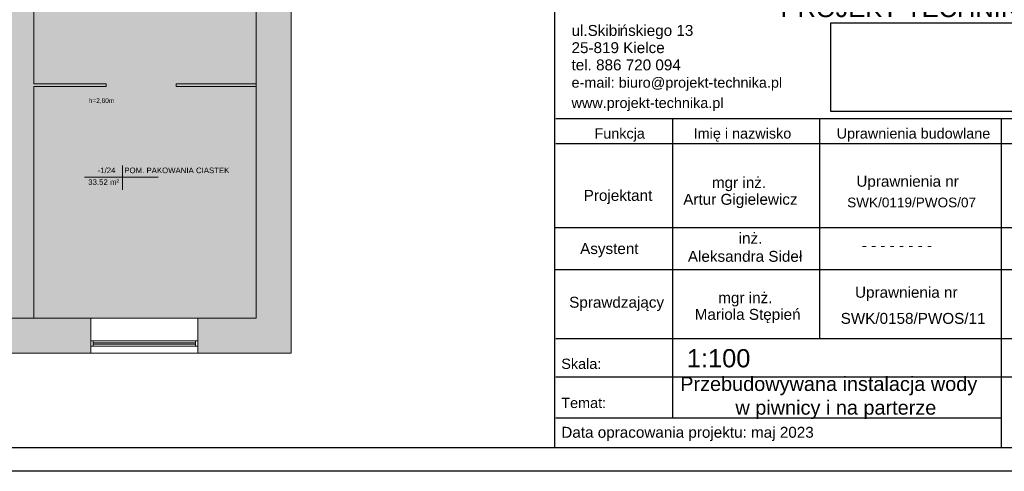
# Model space of a CAD drawing. Header units: inches. Extents: x -112469 to 885939, y -131046 to 286269.
# Tile 33 of 138: x -57693 to -36571, y -68165 to -58478. Entities that reach past the tile are written whole.
import ezdxf
from ezdxf.enums import TextEntityAlignment as Align

# ---------------------------------------------------------------- set-up
doc = ezdxf.new("R2010")
doc.units = ezdxf.units.IN
doc.header["$MEASUREMENT"] = 0
for name, color, linetype, lineweight in [('A-AREA-IDEN', 251, 'Continuous', 9), ('A-DETL-GENF', 254, 'Continuous', 9), ('A-DETL-THIN', 251, 'Continuous', 9), ('A-GLAZ', 251, 'Continuous', 9), ('A-WALL', 251, 'Continuous', 9), ('A-WALL-PATT', 254, 'Continuous', 25), ('G-ANNO-TEXT', 251, 'Continuous', 9), ('I-WALL', 251, 'Continuous', 9)]:
    doc.layers.add(name, color=color, linetype=linetype, lineweight=lineweight)
doc.styles.add('Arial_1', font='arial.ttf', dxfattribs={"height": 12})
doc.styles.add('Arial_10', font='arial.ttf', dxfattribs={"height": 1.8})
doc.styles.add('Arial_11', font='arial.ttf', dxfattribs={"height": 0.15})
doc.styles.add('Arial_4', font='arial.ttf', dxfattribs={"width": 0.8, "height": 18})
doc.styles.add('Arial_6', font='arial.ttf', dxfattribs={"width": 0.8, "height": 13})
doc.styles.add('Arial_8', font='arial.ttf', dxfattribs={"height": 0.17})
doc.styles.add('Arial_B', font='arial.ttf', dxfattribs={"height": 0.25})
doc.styles.add('Arial_I', font='arial.ttf', dxfattribs={"height": 0.18})
doc.styles.add('Arial_I_1', font='arial.ttf', dxfattribs={"height": 0.17})
doc.styles.add('Arial_I_3', font='arial.ttf', dxfattribs={"height": 0.2})
picture_1 = doc.add_image_def('image1.png', size_in_pixel=(666, 214))

# ---------------------------------------------------------------- blocks, each defined once
blk = doc.blocks.new('zw$5453')
at = {"style": 'Arial_11'}
blk.add_text('SWK/0119/PWOS/07', height=160.15, dxfattribs=at).set_placement((184, -35), align=Align.MIDDLE_CENTER)
blk = doc.blocks.new('Etyk_pom_1_mala - Etyk_pom_1_mala-219433-1_Poziom piwnicy')
at = {"layer": 'A-AREA-IDEN'}
for p, q in [((-0.096, 0.144), (-0.096, -0.378)), ((-0.915, -0.101), (0.666, -0.101))]:
    blk.add_line(p, q, dxfattribs=at)
blk = doc.blocks.new('Aluminum_1 szybowe - Okno w piwnicy 240_140 p_95-466215-1_Poziom piwnicy')
at = {"layer": 'A-GLAZ', "lineweight": 18}
for p, q in [((-132.1, 25.2), (-137.2, 25.2)), ((-137.2, 25.2), (-137.2, 13.7)), ((-132.1, 13.7), (-132.1, 25.2)), ((92.8, 25.2), (87.8, 25.2)), ((87.8, 25.2), (87.8, 13.7)), ((92.8, 13.7), (92.8, 25.2)), ((-137.2, 13.7), (-132.1, 13.7)), ((87.8, 20.7), (-132.1, 20.7)), ((-132.1, 20.7), (-132.1, 18.2)), ((-132.1, 18.2), (87.8, 18.2)), ((87.8, 18.2), (87.8, 20.7)), ((87.8, 13.7), (92.8, 13.7))]:
    blk.add_line(p, q, dxfattribs=at)
at = {"layer": 'A-GLAZ'}
for p, q in [((-132.1, 25.2), (87.8, 25.2)), ((87.8, 13.7), (-132.1, 13.7))]:
    blk.add_line(p, q, dxfattribs=at)
blk = doc.blocks.new('piiwnica')
at = {"layer": 'A-DETL-GENF', "lineweight": 0, "true_color": 0xe5e5e5}
h = blk.add_hatch(color=254, dxfattribs=at)
h.paths.add_polyline_path([(57236, -15935), (60786, -15935), (60786, -10965), (59067, -10965), (59067, -10905), (60786, -10905), (60786, -8867), (59117, -8867), (59117, -8337), (60786, -8337), (60786, -6387), (59336, -6387), (59336, -6047), (59436, -6047), (59436, -4547), (59388, -4547), (59388, -4487), (59731, -4487), (59731, -4547), (59496, -4547), (59496, -6047), (60786, -6047), (60786, -4547), (60581, -4547), (60581, -4487), (60786, -4487), (60786, -1707), (58341, -1707), (58342, -4487), (58388, -4487), (58388, -4547), (58341, -4547), (58341, -4607), (58016, -4607), (58016, -4547), (58281, -4547), (58281, -1707), (56016, -1707), (56016, -4547), (57116, -4547), (57116, -4607), (56016, -4607), (56016, -4757), (55516, -4757), (55516, -1707), (50736, -1707), (50736, -6047), (55516, -6047), (55516, -5757), (56016, -5757), (56016, -6047), (58436, -6047), (58436, -6387), (50736, -6387), (50736, -8337), (52547, -8337), (52547, -8867), (50736, -8867), (50736, -9337), (50276, -9337), (50276, -8533), (44726, -8533), (44726, -9337), (44266, -9337), (44266, -8787), (41536, -8787), (41536, -8337), (44266, -8337), (44266, -6387), (43666, -6387), (43666, -6047), (44266, -6047), (44266, -4277), (43626, -4277), (43626, -4217), (44266, -4217), (44266, -1707), (43366, -1707), (43366, -3237), (43256, -3237), (43256, -3177), (43306, -3177), (43306, -1707), (42356, -1707), (42356, -3177), (42406, -3177), (42406, -3237), (42356, -3237), (42356, -4217), (42626, -4217), (42626, -4277), (42356, -4277), (42356, -4937), (42046, -4937), (42046, -6047), (42666, -6047), (42666, -6387), (41866, -6387), (41866, -6047), (41986, -6047), (41986, -4937), (41841, -4937), (41841, -4877), (42296, -4877), (42296, -1707), (38916, -1707), (38916, -4037), (40776, -4037), (40776, -4877), (40841, -4877), (40841, -4937), (40776, -4937), (40776, -4997), (40716, -4997), (40716, -4957), (40717, -4957), (40717, -4937), (40671, -4937), (40671, -4877), (40717, -4877), (40717, -4857), (40716, -4857), (40716, -4097), (38916, -4097), (38916, -4877), (39821, -4877), (39821, -4937), (38916, -4937), (38916, -6047), (40716, -6047), (40716, -5997), (40776, -5997), (40776, -6047), (40866, -6047), (40866, -6387), (38346, -6387), (38346, -6047), (38816, -6047), (38816, -4097), (38346, -4097), (38346, -4037), (38816, -4037), (38816, -1707), (36716, -1707), (36716, -4037), (37346, -4037), (37346, -4097), (36716, -4097), (36716, -6047), (37346, -6047), (37346, -6387), (35986, -6387), (35986, -6047), (36536, -6047), (36536, -1707), (34286, -1707), (34286, -6047), (34986, -6047), (34986, -6387), (34286, -6387), (34286, -8337), (34986, -8337), (34986, -8787), (34286, -8787), (34286, -12427), (36286, -12427), (36286, -8787), (35986, -8787), (35986, -8337), (36706, -8337), (36706, -8787), (36406, -8787), (36406, -12427), (38906, -12427), (38906, -8787), (37706, -8787), (37706, -8337), (40536, -8337), (40536, -8787), (39026, -8787), (39026, -12547), (34286, -12547), (34286, -15935), (44266, -15935), (44266, -15607), (44726, -15607), (44726, -15755), (46186, -15755), (46186, -15017), (46666, -15017), (46666, -15755), (48216, -15755), (48216, -15017), (48636, -15017), (48636, -13992), (48696, -13992), (48696, -14064), (49391, -14064), (49391, -14124), (48696, -14124), (48696, -15755), (50276, -15755), (50276, -14144), (50337, -14144), (50337, -14124), (50291, -14124), (50291, -14064), (50337, -14064), (50337, -14044), (50276, -14044), (50276, -12465), (49951, -12465), (49951, -11905), (50276, -11905), (50276, -10787), (50736, -10787), (50736, -10905), (52597, -10905), (52597, -10965), (50736, -10965), (50736, -15935), (55616, -15935), (55616, -10965), (54097, -10965), (54097, -10905), (55616, -10905), (55616, -8867), (54147, -8867), (54147, -8337), (57517, -8337), (57517, -8867), (56016, -8867), (56016, -10905), (57567, -10905), (57567, -10965), (56016, -10965), (56016, -15935), (56739, -15935)])
h.paths.add_polyline_path([(44266, -14607), (44266, -10787), (44726, -10787), (44726, -11905), (48951, -11905), (48951, -12465), (48696, -12465), (48696, -13092), (48636, -13092), (48636, -13046), (48616, -13046), (48616, -13067), (48216, -13067), (48216, -12465), (46666, -12465), (46666, -13067), (46186, -13067), (46186, -12465), (44726, -12465), (44726, -14607)])
at = {"layer": 'A-DETL-GENF', "lineweight": 0}
h = blk.add_hatch(color=251, dxfattribs=at)
h.paths.add_polyline_path([(45799, -15935), (50736, -15935), (50736, -10965), (52597, -10965), (52597, -10905), (50736, -10905), (50736, -10787), (50276, -10787), (50276, -11905), (49951, -11905), (49951, -12465), (50276, -12465), (50276, -14044), (50337, -14044), (50337, -14064), (50291, -14064), (50291, -14124), (50337, -14124), (50337, -14144), (50276, -14144), (50276, -15755), (48696, -15755), (48696, -14124), (49391, -14124), (49391, -14064), (48696, -14064), (48696, -13992), (48636, -13992), (48636, -15017), (48216, -15017), (48216, -15755), (46666, -15755), (46666, -15017), (46186, -15017), (46186, -15755), (44726, -15755), (44726, -15607), (44266, -15607), (44266, -15935), (45746, -15935)])
h.paths.add_polyline_path([(55616, -15935), (56016, -15935), (56016, -10965), (57567, -10965), (57567, -10905), (56016, -10905), (56016, -8867), (57517, -8867), (57517, -8337), (54147, -8337), (54147, -8867), (55616, -8867), (55616, -10905), (54097, -10905), (54097, -10965), (55616, -10965), (55616, -14091)])
h.paths.add_polyline_path([(44726, -14607), (44726, -12465), (46186, -12465), (46186, -13067), (46666, -13067), (46666, -12465), (48216, -12465), (48216, -13067), (48616, -13067), (48616, -13046), (48636, -13046), (48636, -13092), (48696, -13092), (48696, -12465), (48951, -12465), (48951, -11905), (44726, -11905), (44726, -10787), (44266, -10787), (44266, -14607), (44691, -14607)])
h.paths.add_polyline_path([(39026, -12547), (39026, -8787), (40536, -8787), (40536, -8337), (37706, -8337), (37706, -8787), (38906, -8787), (38906, -12427), (36406, -12427), (36406, -8787), (36706, -8787), (36706, -8337), (35986, -8337), (35986, -8787), (36286, -8787), (36286, -12427), (34286, -12427), (34286, -12547), (38906, -12547)])
h.paths.add_polyline_path([(60764, -10965), (60786, -10965), (60786, -10905), (59067, -10905), (59067, -10965)])
h.paths.add_polyline_path([(50736, -9337), (50736, -8867), (52547, -8867), (52547, -8337), (50736, -8337), (50736, -8533), (50276, -8533), (50276, -9337), (50576, -9337)])
h.paths.add_polyline_path([(44266, -9337), (44726, -9337), (44726, -8533), (44266, -8533), (44266, -8337), (41536, -8337), (41536, -8787), (44266, -8787), (44266, -9257)])
h.paths.add_polyline_path([(59294, -8867), (60786, -8867), (60786, -8337), (59117, -8337), (59117, -8867)])
h.paths.add_polyline_path([(34940, -8787), (34986, -8787), (34986, -8337), (34286, -8337), (34286, -8787), (34752, -8787)])
h.paths.add_polyline_path([(60786, -6387), (60786, -6047), (59496, -6047), (59496, -4547), (59731, -4547), (59731, -4487), (59388, -4487), (59388, -4547), (59436, -4547), (59436, -6047), (59336, -6047), (59336, -6387), (60037, -6387)])
h.paths.add_polyline_path([(53895, -6387), (58436, -6387), (58436, -6047), (56016, -6047), (56016, -5757), (55516, -5757), (55516, -6047), (50736, -6047), (50736, -6387), (52342, -6387)])
h.paths.add_polyline_path([(41912, -6387), (42666, -6387), (42666, -6047), (42046, -6047), (42046, -4937), (42356, -4937), (42356, -4277), (42626, -4277), (42626, -4217), (42356, -4217), (42356, -3237), (42406, -3237), (42406, -3177), (42356, -3177), (42356, -1707), (42296, -1707), (42296, -4877), (41841, -4877), (41841, -4937), (41986, -4937), (41986, -6047), (41866, -6047), (41866, -6387)])
h.paths.add_polyline_path([(44266, -6387), (44266, -6047), (43666, -6047), (43666, -6387), (43712, -6387)])
h.paths.add_polyline_path([(40866, -6387), (40866, -6047), (40776, -6047), (40776, -5997), (40716, -5997), (40716, -6047), (38916, -6047), (38916, -4937), (39821, -4937), (39821, -4877), (38916, -4877), (38916, -4097), (40716, -4097), (40716, -4857), (40717, -4857), (40717, -4877), (40671, -4877), (40671, -4937), (40717, -4937), (40717, -4957), (40716, -4957), (40716, -4997), (40776, -4997), (40776, -4937), (40841, -4937), (40841, -4877), (40776, -4877), (40776, -4037), (38916, -4037), (38916, -1707), (38816, -1707), (38816, -4037), (38346, -4037), (38346, -4097), (38816, -4097), (38816, -6047), (38346, -6047), (38346, -6387), (40820, -6387)])
h.paths.add_polyline_path([(37300, -6387), (37346, -6387), (37346, -6047), (36716, -6047), (36716, -4097), (37346, -4097), (37346, -4037), (36716, -4037), (36716, -1707), (36536, -1707), (36536, -6047), (35986, -6047), (35986, -6387), (36951, -6387)])
h.paths.add_polyline_path([(34940, -6387), (34986, -6387), (34986, -6047), (34286, -6047), (34286, -6387), (34752, -6387)])
h.paths.add_polyline_path([(55516, -4757), (56016, -4757), (56016, -4607), (57116, -4607), (57116, -4547), (56016, -4547), (56016, -1707), (55516, -1707), (55516, -4711)])
h.paths.add_polyline_path([(58281, -4607), (58341, -4607), (58342, -4547), (58388, -4547), (58388, -4487), (58341, -4487), (58341, -1707), (58281, -1707), (58281, -4547), (58016, -4547), (58016, -4607), (58062, -4607)])
h.paths.add_polyline_path([(60786, -4547), (60786, -4487), (60581, -4487), (60581, -4547), (60627, -4547)])
h.paths.add_polyline_path([(44266, -4277), (44266, -4217), (43626, -4217), (43626, -4277), (43672, -4277)])
h.paths.add_polyline_path([(43366, -3237), (43366, -1707), (43306, -1707), (43306, -3177), (43256, -3177), (43256, -3237), (43306, -3237)])
at = {"layer": 'A-WALL-PATT', "lineweight": 0}
blk.add_hatch(color=251, dxfattribs=at).paths.add_polyline_path([(61536, -15935), (61536, -1707), (60786, -1707), (60786, -15935)])
h = blk.add_hatch(color=251, dxfattribs=at)
h.paths.add_polyline_path([(56016, -16685), (57236, -16685), (57236, -15935), (55016, -15935), (55016, -16685), (55616, -16685)])
h.paths.add_polyline_path([(61536, -16685), (61536, -15935), (59536, -15935), (59536, -16685), (60786, -16685)])
h.paths.add_polyline_path([(51276, -16685), (52716, -16685), (52716, -15935), (50736, -15935), (50736, -16685)])
at = {"layer": 'A-DETL-THIN', "color": 251, "lineweight": 0}
for p, q in [((60786, -15935), (60786, -1707)), ((34286, -15935), (60786, -15935))]:
    blk.add_line(p, q, dxfattribs=at)
at = {"layer": 'A-WALL', "color": 251, "lineweight": 0}
for p, q in [((60786, -8867), (60786, -10905)), ((61536, -16685), (61536, -8867)), ((57567, -10905), (56016, -10905)), ((56016, -10965), (57567, -10965)), ((57567, -10965), (57567, -10905)), ((59067, -10905), (59067, -10965)), ((60786, -10905), (59067, -10905)), ((59067, -10965), (60786, -10965)), ((60786, -10965), (60786, -15935)), ((57236, -15935), (56016, -15935)), ((57236, -15935), (59536, -15935)), ((57236, -16421), (57236, -15935)), ((59536, -15935), (59536, -16421)), ((60786, -15935), (59536, -15935)), ((55016, -16685), (57236, -16685)), ((57236, -16685), (57236, -16535)), ((59536, -16685), (57236, -16685)), ((59536, -16535), (59536, -16685)), ((59536, -16685), (61536, -16685))]:
    blk.add_line(p, q, dxfattribs=at)
at = {"layer": 'I-WALL', "color": 251, "lineweight": 0}
for p, q in [((56016, -10905), (56016, -8867)), ((56016, -15935), (56016, -10965))]:
    blk.add_line(p, q, dxfattribs=at)
at = {"layer": 'A-AREA-IDEN', "color": 251, "lineweight": 0, "xscale": 999.9999999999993, "yscale": 999.9999999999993, "zscale": 999.9999999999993}
blk.add_blockref('Etyk_pom_1_mala - Etyk_pom_1_mala-219433-1_Poziom piwnicy', (58017, -12806), dxfattribs=at)
at = {"layer": 'A-GLAZ', "color": 251, "lineweight": 0, "xscale": 10, "yscale": 10, "zscale": 10, "rotation": 180}
blk.add_blockref('Aluminum_1 szybowe - Okno w piwnicy 240_140 p_95-466215-1_Poziom piwnicy', (58164, -16283), dxfattribs=at)
at = {"layer": 'A-AREA-IDEN', "color": 251, "lineweight": 0, "char_height": 120, "attachment_point": 1, "style": 'Arial_1'}
for s, insert, width in [('-1/24', (57385, -12704), 497.05), ('POM. PAKOWANIA CIASTEK', (57958, -12704), 2934.18), ('33.52 m²', (57184, -12956), 857.81)]:
    blk.add_mtext(s, dxfattribs=dict(at, insert=insert, width=width))
at = {"layer": 'G-ANNO-TEXT', "color": 251, "lineweight": 0, "attachment_point": 1}
for s, insert, char_height, width, style in [('Obszar poza zakresem opracowania', (36150, -10817), 1000, 27441.76, 'Arial_6'), ('h=2,80m', (57195, -11218), 100, 649.37, 'Arial_4')]:
    blk.add_mtext(s, dxfattribs=dict(at, insert=insert, char_height=char_height, width=width, style=style))

msp = doc.modelspace()

# ---------------------------------------------------------------- linework, layer by layer
for p, q in [((-46218, -26665), (-46218, -67665)), ((-46190, -60599), (-33197, -60599)), ((-43691, -60599), (-43691, -67023)), ((-40535, -60599), (-40535, -65316)), ((-36637, -60599), (-36637, -67665)), ((-46190, -61136), (-33197, -61136)), ((-46190, -61136), (-33197, -61136)), ((-46190, -61136), (-33197, -61136)), ((-46218, -62936), (-33197, -62936)), ((-46218, -63835), (-33197, -63835)), ((-46190, -65316), (-33197, -65316)), ((-46190, -65316), (-33197, -65316)), ((-46190, -66138), (-33197, -66138)), ((-36637, -67023), (-46190, -67023))]:
    msp.add_line(p, q)
for points in [[(-107197, -26165), (-32697, -26165), (-32697, -68165), (-107197, -68165)], [(-106697, -26665), (-33197, -26665), (-33197, -67665), (-106697, -67665)]]:
    msp.add_lwpolyline(points, close=True)

# ---------------------------------------------------------------- block references
msp.add_blockref('piiwnica', (-113406, -48946))
at = {"xscale": 1.3, "yscale": 1.3, "zscale": 1.3}
msp.add_blockref('zw$5453', (-38799, -62353), dxfattribs=at)

# ---------------------------------------------------------------- texts
at = {"style": 'Arial_10'}
for s, p in [('mgr inż. ', (-42707, -64559)), ('Mariola Stępień', (-43213, -64916))]:
    msp.add_text(s, height=234, dxfattribs=at).set_placement(p)
msp.add_text('SWK/0158/PWOS/11', height=234, dxfattribs=at).set_placement((-38528, -64885), align=Align.MIDDLE_CENTER)
at = {"attachment_point": 1}
for s, insert, char_height, width, style in [('PROJEKT-TECHNIKA Sp. z o.o.', (-41369, -58033), 390, 8420.93, 'Arial_B'), ('ul.Skibi', (-45855, -58592), 234, 1250.63, 'Arial_I'), ('ńskiego 13', (-44823, -58592), 234, 1896.79, 'Arial_I'), ('25-819 Kielce', (-45855, -58961), 234, 2386.62, 'Arial_I'), ('tel. 886 720 094', (-45855, -59331), 234, 2793.08, 'Arial_I'), ('e-mail: biuro@projekt-technika.pl', (-45855, -59716), 221, 5659.11, 'Arial_I_1'), ('www.projekt-technika.pl', (-45855, -60152), 221, 4074.98, 'Arial_I_1'), ('Funkcja', (-45363, -60807), 221, 1375.7, 'Arial_I_1'), ('Imi', (-43236, -60807), 221, 500.25, 'Arial_I_1'), ('ę i nazwisko', (-42823, -60807), 221, 2105.23, 'Arial_I_1'), ('Uprawnienia budowlane', (-40168, -60807), 221, 4147.93, 'Arial_I_1'), ('mgr inż.', (-42843, -61853), 234, 1422.79, 'Arial_10'), ('Uprawnienia nr ', (-39745, -61827), 234, 2668.02, 'Arial_10'), ('Projektant', (-45594, -62130), 234, 1740.46, 'Arial_10'), ('Artur Gigielewicz', (-43458, -62214), 234, 3940.85, 'Arial_10'), ('            inż. \\PAleksandra Sideł', (-43359, -63047), 234, 2866.03, 'Arial_10'), ('Asystent', (-45671, -63271), 234, 1448.65, 'Arial_10'), ('- - - - - - - -', (-39628, -63200), 234, 1730.04, 'Arial_10'), ('Uprawnienia nr ', (-39773, -64208), 234, 2668.02, 'Arial_10'), ('Sprawdzający', (-45905, -64422), 234, 1740.46, 'Arial_10'), ('1:100', (-43381, -65545), 390, 1688.35, 'Arial_I_3'), ('Skala:', (-46074, -65748), 221, 1052.62, 'Arial_8'), ('Przebudowywana instalacja wody \\P          w piwnicy i na parterze', (-43523, -66137), 305, 13561.31, 'Arial_I_3'), ('Temat:', (-46074, -66587), 221, 1188.1, 'Arial_8'), ('Data opracowania projektu: maj 2023', (-46074, -67211), 234, 7076.5, 'Arial_I')]:
    msp.add_mtext(s, dxfattribs=dict(at, insert=insert, char_height=char_height, width=width, style=style))

# ---------------------------------------------------------------- pictures from other files: only their frames are drawn
at = {"color": 7, "true_color": 0xfcfcfc}
image = msp.add_image(picture_1, insert=(-40290, -60445), size_in_units=(5915, 1901), rotation=0, dxfattribs=at)
image.dxf.flags = 7

doc.saveas('drawing.dxf')
